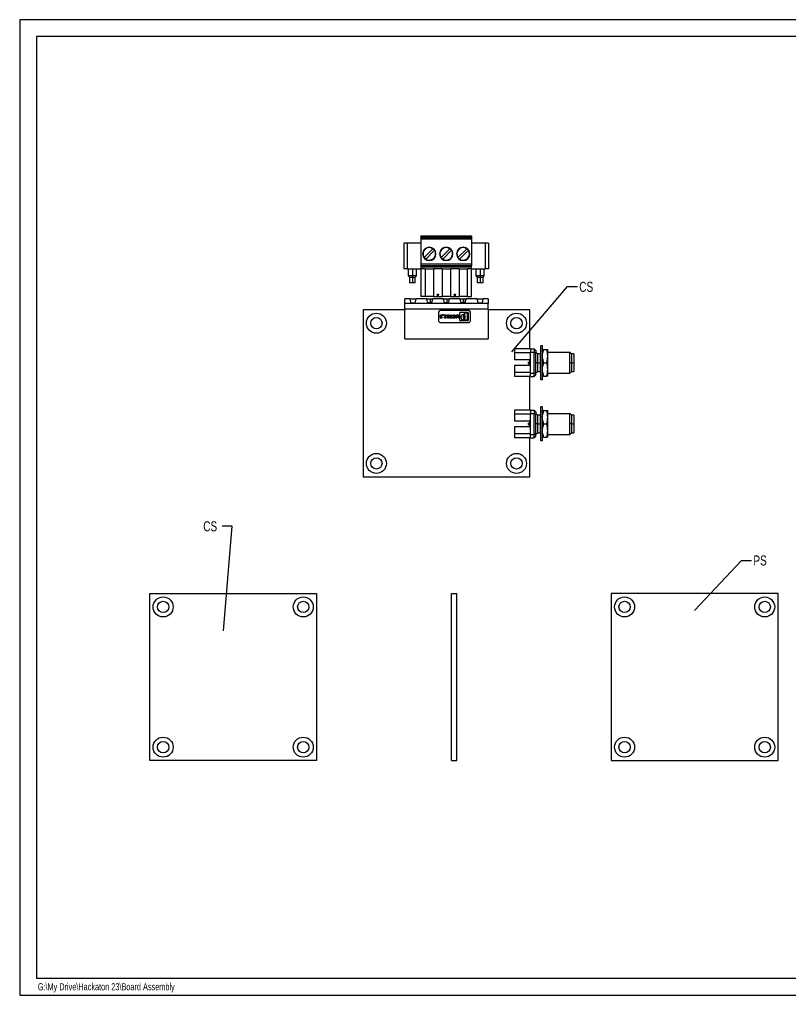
# Model space of a CAD drawing. Extents: x 4 to 417, y 0 to 295.
# Tile 1 of 2: x 4 to 234, y 0 to 295. Entities that reach past the tile are written whole.
import ezdxf

# ---------------------------------------------------------------- set-up
doc = ezdxf.new("R2010")
doc.units = 0
doc.layers.get('0').update_dxf_attribs({"linetype": 'CONTINUOUS'})
doc.layers.add('DIM', color=5, linetype='CONTINUOUS')
doc.layers.add('FRAME', color=7, linetype='CONTINUOUS')
doc.styles.add('SLDTEXTSTYLE0', font='TXT', dxfattribs={"width": 0.75})
doc.dimstyles.new('SLDDIMSTYLE0', dxfattribs={"dimtxt": 0.18, "dimasz": 1.016, "dimexe": 0, "dimexo": 0.0625, "dimgap": 0, "dimtad": 0, "dimtih": 1, "dimtoh": 1, "dimdec": 0, "dimrnd": 1e-09, "dimzin": 0, "dimtxsty": 'STANDARD', "dimblk1": 'DOT', "dimblk2": 'DOT', "dimsah": 1, "dimcen": 0.09, "dimazin": 3, "dimtfac": 1.016, "dimtdec": 0, "dimtofl": 0, "dimtmove": 0, "dimatfit": 3, "dimtolj": 1, "dimtzin": 0})

msp = doc.modelspace()

# ---------------------------------------------------------------- linework, layer by layer
at = {"color": 7, "linetype": 'CONTINUOUS'}
for p, q in [((120.153, 227.852), (119.153, 227.852)), ((119.153, 227.852), (119.153, 220.152)), ((120.153, 227.852), (120.153, 220.152)), ((124.233, 227.852), (120.153, 227.852)), ((124.233, 230.052), (139.473, 230.052)), ((124.233, 230.052), (124.233, 229.852)), ((124.233, 229.852), (139.473, 229.852)), ((124.233, 229.752), (124.233, 229.852)), ((124.233, 229.752), (139.473, 229.752)), ((124.233, 229.752), (124.233, 229.272)), ((139.473, 229.272), (124.233, 229.272)), ((124.233, 229.247), (124.233, 229.272)), ((124.233, 229.247), (124.233, 229.047)), ((124.233, 229.247), (139.473, 229.247)), ((139.473, 229.047), (124.233, 229.047)), ((124.233, 229.047), (124.233, 221.622)), ((139.473, 230.052), (139.473, 229.852)), ((139.473, 229.752), (139.473, 229.852)), ((139.473, 229.752), (139.473, 229.272)), ((139.473, 229.247), (139.473, 229.272)), ((139.473, 229.247), (139.473, 229.047)), ((139.473, 229.047), (139.473, 221.622)), ((143.553, 227.852), (139.473, 227.852)), ((143.553, 227.852), (143.553, 220.152)), ((144.553, 227.852), (143.553, 227.852)), ((144.553, 227.852), (144.553, 220.152)), ((127.84, 226.183), (125.211, 223.555)), ((125.706, 223.06), (128.335, 225.689)), ((130.291, 223.555), (132.92, 226.183)), ((130.786, 223.06), (133.415, 225.689)), ((135.371, 223.555), (138, 226.183)), ((138.495, 225.689), (135.866, 223.06)), ((124.233, 221.622), (139.473, 221.622)), ((124.233, 221.622), (124.233, 221.022)), ((139.473, 221.622), (139.473, 221.022)), ((120.153, 220.152), (119.153, 220.152)), ((120.153, 220.152), (124.233, 220.152)), ((120.443, 220.152), (120.443, 218.002)), ((121.693, 220.152), (121.693, 218.002)), ((122.943, 218.002), (122.943, 220.152)), ((139.473, 221.022), (124.233, 221.022)), ((124.233, 221.022), (124.233, 220.652)), ((139.473, 220.652), (124.233, 220.652)), ((124.233, 220.652), (124.233, 220.152)), ((125.518, 220.152), (124.233, 220.152)), ((124.233, 220.152), (124.233, 211.852)), ((125.518, 220.152), (128.028, 220.152)), ((125.518, 220.152), (125.518, 211.852)), ((130.598, 220.152), (128.028, 220.152)), ((128.028, 220.152), (128.028, 211.852)), ((130.598, 220.152), (133.108, 220.152)), ((130.598, 220.152), (130.598, 211.852)), ((135.678, 220.152), (133.108, 220.152)), ((133.108, 220.152), (133.108, 211.852)), ((135.678, 220.152), (138.188, 220.152)), ((135.678, 220.152), (135.678, 211.852)), ((139.473, 220.152), (138.188, 220.152)), ((138.188, 211.852), (138.188, 220.152)), ((139.473, 220.652), (139.473, 221.022)), ((139.473, 220.152), (139.473, 220.652)), ((139.473, 220.152), (143.553, 220.152)), ((139.473, 211.852), (139.473, 220.152)), ((140.763, 220.152), (140.763, 218.002)), ((142.013, 220.152), (142.013, 218.002)), ((143.263, 218.002), (143.263, 220.152)), ((144.553, 220.152), (143.553, 220.152)), ((120.443, 218.002), (120.818, 217.652)), ((121.693, 218.002), (120.443, 218.002)), ((120.818, 217.652), (120.818, 215.952)), ((120.818, 217.652), (121.693, 217.652)), ((121.693, 215.952), (120.818, 215.952)), ((122.943, 218.002), (121.693, 218.002)), ((121.693, 217.652), (121.693, 218.002)), ((121.693, 217.652), (122.568, 217.652)), ((121.693, 217.652), (121.693, 215.952)), ((122.568, 215.952), (121.693, 215.952)), ((122.568, 217.652), (122.943, 218.002)), ((122.568, 215.952), (122.568, 217.652)), ((140.763, 218.002), (141.138, 217.652)), ((142.013, 218.002), (140.763, 218.002)), ((141.138, 217.652), (141.138, 215.952)), ((141.138, 217.652), (142.013, 217.652)), ((142.013, 215.952), (141.138, 215.952)), ((143.263, 218.002), (142.013, 218.002)), ((142.013, 217.652), (142.013, 218.002)), ((142.013, 217.652), (142.888, 217.652)), ((142.013, 217.652), (142.013, 215.952)), ((142.888, 215.952), (142.013, 215.952)), ((142.888, 217.652), (143.263, 218.002)), ((142.888, 215.952), (142.888, 217.652)), ((129.313, 211.852), (129.112, 212.602)), ((129.112, 212.602), (129.514, 212.602)), ((129.514, 212.602), (129.313, 211.852)), ((134.393, 211.852), (134.192, 212.602)), ((134.192, 212.602), (134.594, 212.602)), ((134.594, 212.602), (134.393, 211.852)), ((119.443, 209.778), (119.443, 211.152)), ((120.933, 211.152), (119.443, 211.152)), ((144.388, 209.778), (119.443, 209.778)), ((119.443, 208.152), (119.443, 209.778)), ((120.933, 211.152), (121.278, 209.852)), ((120.933, 211.152), (122.783, 211.152)), ((122.438, 209.852), (121.278, 209.852)), ((122.783, 211.152), (122.438, 209.852)), ((125.993, 211.152), (122.783, 211.152)), ((125.518, 211.852), (124.233, 211.852)), ((128.028, 211.852), (125.518, 211.852)), ((126.338, 209.852), (125.993, 211.152)), ((125.993, 211.152), (127.032, 211.152)), ((126.29, 210.032), (127.022, 210.032)), ((126.338, 209.852), (127.498, 209.852)), ((126.641, 209.852), (126.668, 209.952)), ((126.668, 209.952), (127.168, 209.952)), ((127.032, 211.152), (127.022, 210.032)), ((127.022, 210.032), (127.546, 210.032)), ((127.032, 211.152), (127.843, 211.152)), ((127.168, 209.952), (127.195, 209.852)), ((127.498, 209.852), (127.843, 211.152)), ((130.993, 211.152), (127.843, 211.152)), ((128.028, 211.852), (129.313, 211.852)), ((129.313, 211.852), (130.598, 211.852)), ((133.108, 211.852), (130.598, 211.852)), ((131.338, 209.852), (130.993, 211.152)), ((130.993, 211.152), (132.032, 211.152)), ((131.29, 210.032), (132.022, 210.032)), ((131.338, 209.852), (132.498, 209.852)), ((131.641, 209.852), (131.668, 209.952)), ((131.668, 209.952), (132.168, 209.952)), ((132.032, 211.152), (132.022, 210.032)), ((132.022, 210.032), (132.546, 210.032)), ((132.032, 211.152), (132.843, 211.152)), ((132.168, 209.952), (132.195, 209.852)), ((132.498, 209.852), (132.843, 211.152)), ((135.993, 211.152), (132.843, 211.152)), ((133.108, 211.852), (134.393, 211.852)), ((134.393, 211.852), (135.678, 211.852)), ((138.188, 211.852), (135.678, 211.852)), ((136.338, 209.852), (135.993, 211.152)), ((135.993, 211.152), (136.915, 211.152)), ((136.29, 210.032), (136.817, 210.032)), ((136.338, 209.852), (137.493, 209.852)), ((136.641, 209.852), (136.668, 209.952)), ((136.668, 209.952), (137.168, 209.952)), ((136.817, 210.032), (136.915, 210.032)), ((136.817, 210.032), (136.817, 209.952)), ((136.915, 211.152), (136.915, 210.032)), ((136.915, 211.152), (137.027, 211.152)), ((136.915, 210.032), (137.017, 210.032)), ((136.915, 210.032), (136.915, 209.952)), ((137.027, 211.152), (137.017, 210.032)), ((137.017, 210.032), (137.541, 210.032)), ((137.027, 211.152), (137.838, 211.152)), ((137.168, 209.952), (137.195, 209.852)), ((137.493, 209.852), (137.838, 211.152)), ((141.048, 211.152), (137.838, 211.152)), ((138.188, 211.852), (139.473, 211.852)), ((141.048, 211.152), (141.393, 209.852)), ((141.048, 211.152), (142.898, 211.152)), ((142.553, 209.852), (141.393, 209.852)), ((142.898, 211.152), (142.553, 209.852)), ((144.388, 211.152), (142.898, 211.152)), ((144.388, 211.152), (144.388, 209.778)), ((144.388, 208.152), (144.388, 209.778)), ((106.915, 207.85), (106.915, 157.85)), ((119.443, 207.85), (106.915, 207.85)), ((119.443, 208.152), (144.388, 208.152)), ((119.443, 199.152), (119.443, 208.152)), ((129.578, 207.152), (129.578, 204.552)), ((138.578, 207.652), (130.078, 207.652)), ((130.862, 206.451), (130.883, 206.488)), ((130.883, 206.488), (130.907, 206.514)), ((130.907, 206.514), (130.94, 206.539)), ((130.94, 206.539), (130.975, 206.552)), ((130.975, 206.476), (130.952, 206.464)), ((130.975, 206.552), (130.975, 206.476)), ((135.922, 204.727), (135.922, 206.977)), ((136.097, 207.152), (138.291, 207.152)), ((137.335, 206.733), (137.335, 206.118)), ((138.053, 206.863), (137.465, 206.863)), ((138.183, 204.971), (138.183, 206.733)), ((138.466, 206.977), (138.466, 204.727)), ((139.078, 204.552), (139.078, 207.152)), ((144.388, 208.152), (144.388, 199.152)), ((156.915, 207.85), (144.388, 207.85)), ((156.915, 196.2), (156.915, 207.85)), ((130.004, 206.076), (130.026, 206.152)), ((130.004, 205.977), (130.004, 206.076)), ((130.027, 205.902), (130.004, 205.977)), ((130.026, 206.152), (130.049, 206.202)), ((130.049, 205.852), (130.027, 205.902)), ((130.038, 205.477), (130.409, 205.477)), ((130.038, 205.352), (130.038, 205.477)), ((130.499, 205.352), (130.038, 205.352)), ((130.049, 206.202), (130.082, 206.251)), ((130.082, 205.802), (130.049, 205.852)), ((130.078, 204.052), (138.578, 204.052)), ((130.082, 206.251), (130.116, 206.289)), ((130.15, 205.726), (130.082, 205.802)), ((130.116, 206.289), (130.151, 206.314)), ((130.139, 206.127), (130.116, 206.064)), ((130.116, 206.064), (130.116, 205.964)), ((130.116, 205.964), (130.139, 205.902)), ((130.161, 206.164), (130.139, 206.127)), ((130.139, 205.902), (130.161, 205.864)), ((130.206, 205.702), (130.15, 205.726)), ((130.151, 206.314), (130.206, 206.339)), ((130.206, 206.202), (130.161, 206.164)), ((130.161, 205.864), (130.206, 205.827)), ((130.206, 206.339), (130.262, 206.352)), ((130.263, 206.227), (130.206, 206.202)), ((130.206, 205.827), (130.262, 205.801)), ((130.262, 205.689), (130.206, 205.702)), ((130.262, 206.352), (130.319, 206.352)), ((130.262, 205.801), (130.319, 205.801)), ((130.32, 205.689), (130.262, 205.689)), ((130.319, 206.227), (130.263, 206.227)), ((130.319, 206.352), (130.375, 206.339)), ((130.376, 206.201), (130.319, 206.227)), ((130.319, 205.801), (130.387, 205.827)), ((130.387, 205.714), (130.32, 205.689)), ((130.375, 206.339), (130.431, 206.314)), ((130.42, 206.164), (130.376, 206.201)), ((130.387, 205.827), (130.432, 205.864)), ((130.443, 205.752), (130.387, 205.714)), ((130.409, 205.477), (130.443, 205.752)), ((130.442, 206.127), (130.42, 206.164)), ((130.431, 206.314), (130.465, 206.289)), ((130.432, 205.864), (130.453, 205.902)), ((130.465, 206.064), (130.442, 206.127)), ((130.453, 205.902), (130.566, 205.902)), ((130.465, 206.289), (130.499, 206.252)), ((130.577, 206.076), (130.465, 206.064)), ((130.499, 206.252), (130.532, 206.202)), ((130.566, 205.902), (130.499, 205.352)), ((130.532, 206.202), (130.555, 206.151)), ((130.555, 206.151), (130.577, 206.076)), ((130.84, 206.389), (130.851, 206.426)), ((130.84, 206.202), (130.84, 206.389)), ((130.975, 206.202), (130.84, 206.202)), ((130.851, 206.426), (130.862, 206.451)), ((130.929, 206.426), (130.918, 206.389)), ((130.918, 206.389), (130.918, 206.352)), ((130.918, 206.352), (130.975, 206.352)), ((130.952, 206.464), (130.929, 206.426)), ((130.975, 206.352), (130.975, 206.202)), ((131.221, 206.352), (131.817, 206.352)), ((131.221, 206.226), (131.221, 206.352)), ((131.66, 206.226), (131.221, 206.226)), ((131.255, 205.64), (131.267, 205.703)), ((131.255, 205.589), (131.255, 205.64)), ((131.266, 205.528), (131.255, 205.589)), ((131.311, 205.452), (131.266, 205.528)), ((131.267, 205.703), (131.312, 205.777)), ((131.357, 205.402), (131.311, 205.452)), ((131.312, 205.777), (131.334, 205.802)), ((131.334, 205.802), (131.502, 205.964)), ((131.423, 205.364), (131.357, 205.402)), ((131.39, 205.677), (131.378, 205.638)), ((131.378, 205.638), (131.378, 205.591)), ((131.378, 205.591), (131.39, 205.551)), ((131.412, 205.714), (131.39, 205.677)), ((131.39, 205.551), (131.412, 205.514)), ((131.559, 205.877), (131.412, 205.714)), ((131.412, 205.514), (131.446, 205.489)), ((131.479, 205.352), (131.423, 205.364)), ((131.446, 205.489), (131.491, 205.477)), ((131.547, 205.352), (131.479, 205.352)), ((131.491, 205.477), (131.536, 205.476)), ((131.502, 205.964), (131.544, 206.017)), ((131.536, 205.476), (131.581, 205.489)), ((131.544, 206.017), (131.58, 206.063)), ((131.603, 205.364), (131.547, 205.352)), ((131.626, 205.939), (131.559, 205.877)), ((131.58, 206.063), (131.638, 206.152)), ((131.581, 205.489), (131.616, 205.515)), ((131.672, 205.402), (131.603, 205.364)), ((131.616, 205.515), (131.638, 205.552)), ((131.692, 206.025), (131.626, 205.939)), ((131.638, 206.152), (131.66, 206.226)), ((131.638, 205.552), (131.649, 205.588)), ((131.649, 205.639), (131.772, 205.639)), ((131.649, 205.588), (131.649, 205.639)), ((131.716, 205.452), (131.672, 205.402)), ((131.75, 206.101), (131.692, 206.025)), ((131.761, 205.527), (131.716, 205.452)), ((131.795, 206.189), (131.75, 206.101)), ((131.772, 205.589), (131.761, 205.527)), ((131.772, 205.639), (131.772, 205.589)), ((131.817, 206.275), (131.795, 206.189)), ((131.817, 206.352), (131.817, 206.275)), ((132.079, 206.077), (132.102, 206.164)), ((132.079, 206.014), (132.079, 206.077)), ((132.102, 205.926), (132.079, 206.014)), ((132.102, 206.164), (132.137, 206.227)), ((132.147, 205.85), (132.102, 205.926)), ((132.124, 205.638), (132.136, 205.702)), ((132.124, 205.59), (132.124, 205.638)), ((132.135, 205.528), (132.124, 205.59)), ((132.18, 205.452), (132.135, 205.528)), ((132.136, 205.702), (132.181, 205.777)), ((132.137, 206.227), (132.193, 206.289)), ((132.203, 205.802), (132.147, 205.85)), ((132.225, 205.401), (132.18, 205.452)), ((132.181, 205.777), (132.203, 205.802)), ((132.193, 206.289), (132.26, 206.328)), ((132.226, 206.114), (132.214, 206.064)), ((132.214, 206.064), (132.214, 206.014)), ((132.214, 206.014), (132.226, 205.964)), ((132.293, 205.364), (132.225, 205.401)), ((132.26, 206.165), (132.226, 206.114)), ((132.226, 205.964), (132.259, 205.914)), ((132.26, 205.678), (132.248, 205.639)), ((132.248, 205.639), (132.248, 205.589)), ((132.248, 205.589), (132.259, 205.551)), ((132.259, 205.914), (132.305, 205.876)), ((132.259, 205.551), (132.28, 205.516)), ((132.26, 206.328), (132.347, 206.352)), ((132.305, 206.202), (132.26, 206.165)), ((132.283, 205.715), (132.26, 205.678)), ((132.28, 205.516), (132.315, 205.489)), ((132.316, 205.739), (132.283, 205.715)), ((132.349, 205.352), (132.293, 205.364)), ((132.361, 206.214), (132.305, 206.202)), ((132.305, 205.876), (132.36, 205.864)), ((132.315, 205.489), (132.362, 205.477)), ((132.361, 205.752), (132.316, 205.739)), ((132.347, 206.352), (132.777, 206.352)), ((132.777, 205.352), (132.349, 205.352)), ((132.36, 205.864), (132.653, 205.864)), ((132.653, 206.214), (132.361, 206.214)), ((132.653, 205.752), (132.361, 205.752)), ((132.362, 205.477), (132.653, 205.477)), ((132.653, 205.864), (132.653, 206.214)), ((132.653, 205.477), (132.653, 205.752)), ((132.777, 206.352), (132.777, 205.352)), ((132.958, 205.476), (133.239, 205.476)), ((132.958, 205.352), (132.958, 205.476)), ((133.644, 205.352), (132.958, 205.352)), ((133.239, 206.352), (133.363, 206.352)), ((133.239, 205.476), (133.239, 206.352)), ((133.363, 206.352), (133.363, 205.476)), ((133.363, 205.476), (133.644, 205.476)), ((133.644, 205.476), (133.644, 205.352)), ((133.761, 206.051), (133.773, 206.127)), ((133.772, 205.989), (133.761, 206.051)), ((133.795, 205.952), (133.772, 205.989)), ((133.773, 206.127), (133.795, 206.189)), ((133.784, 205.627), (133.896, 205.627)), ((133.806, 205.54), (133.784, 205.627)), ((133.795, 206.189), (133.828, 206.238)), ((133.829, 205.927), (133.795, 205.952)), ((133.84, 205.476), (133.806, 205.54)), ((133.828, 206.238), (133.885, 206.289)), ((133.885, 205.902), (133.829, 205.927)), ((133.907, 205.414), (133.84, 205.476)), ((133.874, 206.114), (133.863, 206.076)), ((133.863, 206.076), (133.874, 206.027)), ((133.907, 206.164), (133.874, 206.114)), ((133.874, 206.027), (133.896, 206.001)), ((133.885, 206.289), (133.964, 206.326)), ((134.021, 205.852), (133.885, 205.902)), ((133.896, 206.001), (133.955, 205.977)), ((133.896, 205.627), (133.919, 205.564)), ((133.952, 206.189), (133.907, 206.164)), ((133.964, 205.389), (133.907, 205.414)), ((133.919, 205.564), (133.975, 205.514)), ((134.02, 206.214), (133.952, 206.189)), ((133.955, 205.977), (134.245, 205.889)), ((133.964, 206.326), (134.053, 206.352)), ((134.043, 205.364), (133.964, 205.389)), ((133.975, 205.514), (134.043, 205.489)), ((134.11, 206.227), (134.02, 206.214)), ((134.286, 205.766), (134.021, 205.852)), ((134.043, 205.489), (134.11, 205.477)), ((134.11, 205.352), (134.043, 205.364)), ((134.053, 206.352), (134.155, 206.352)), ((134.166, 206.227), (134.11, 206.227)), ((134.11, 205.477), (134.166, 205.477)), ((134.178, 205.352), (134.11, 205.352)), ((134.155, 206.352), (134.211, 206.339)), ((134.233, 206.214), (134.166, 206.227)), ((134.166, 205.477), (134.234, 205.489)), ((134.243, 205.364), (134.178, 205.352)), ((134.211, 206.339), (134.301, 206.314)), ((134.281, 206.201), (134.233, 206.214)), ((134.234, 205.489), (134.302, 205.514)), ((134.313, 205.389), (134.243, 205.364)), ((134.245, 205.889), (134.358, 205.839)), ((134.324, 206.177), (134.281, 206.201)), ((134.369, 205.714), (134.286, 205.766)), ((134.301, 206.314), (134.357, 206.29)), ((134.302, 205.514), (134.335, 205.539)), ((134.358, 205.414), (134.313, 205.389)), ((134.369, 206.127), (134.324, 206.177)), ((134.335, 205.539), (134.38, 205.589)), ((134.357, 206.29), (134.414, 206.239)), ((134.358, 205.839), (134.406, 205.803)), ((134.425, 205.476), (134.358, 205.414)), ((134.391, 206.064), (134.369, 206.127)), ((134.391, 205.664), (134.369, 205.714)), ((134.38, 205.589), (134.391, 205.639)), ((134.402, 205.977), (134.391, 206.064)), ((134.391, 205.639), (134.391, 205.664)), ((134.515, 205.977), (134.402, 205.977)), ((134.406, 205.803), (134.459, 205.764)), ((134.414, 206.239), (134.47, 206.153)), ((134.469, 205.538), (134.425, 205.476)), ((134.459, 205.764), (134.492, 205.702)), ((134.492, 205.575), (134.469, 205.538)), ((134.47, 206.153), (134.504, 206.064)), ((134.492, 205.702), (134.504, 205.639)), ((134.503, 205.612), (134.492, 205.575)), ((134.504, 205.639), (134.503, 205.612)), ((134.504, 206.064), (134.515, 205.977)), ((134.789, 206.352), (134.901, 206.352)), ((134.789, 205.352), (134.789, 206.352)), ((134.946, 205.352), (134.789, 205.352)), ((134.901, 206.352), (134.901, 205.576)), ((134.901, 205.576), (135.169, 206.352)), ((135.227, 206.152), (134.946, 205.352)), ((135.169, 206.352), (135.285, 206.352)), ((135.509, 205.352), (135.227, 206.152)), ((135.285, 206.352), (135.553, 205.576)), ((135.666, 205.352), (135.509, 205.352)), ((135.553, 206.352), (135.666, 206.352)), ((135.553, 205.576), (135.553, 206.352)), ((135.666, 206.352), (135.666, 205.352)), ((138.291, 204.552), (136.097, 204.552)), ((137.147, 206.118), (137.147, 206.348)), ((137.147, 204.971), (137.147, 205.21)), ((137.335, 205.21), (137.335, 204.97)), ((137.465, 204.841), (138.053, 204.841)), ((119.443, 199.152), (144.388, 199.152)), ((152.315, 196.2), (152.315, 194.984)), ((157.115, 196.2), (152.315, 196.2)), ((157.115, 194.984), (152.315, 194.984)), ((152.315, 194.984), (152.315, 192.875)), ((157.115, 196.2), (158.215, 196.2)), ((157.115, 196.2), (157.115, 195.2)), ((157.115, 195.2), (158.215, 195.2)), ((157.115, 188.85), (157.115, 195.2)), ((158.215, 196.2), (158.215, 195.2)), ((158.215, 196.2), (158.715, 195.7)), ((158.215, 188.85), (158.215, 195.2)), ((158.215, 195.2), (158.715, 194.992)), ((158.715, 195.7), (158.715, 194.992)), ((159.225, 194.69), (158.715, 195.2)), ((158.715, 189.057), (158.715, 194.992)), ((159.975, 194.69), (159.225, 194.69)), ((159.225, 194.69), (159.225, 192.025)), ((160.215, 194.929), (159.975, 194.69)), ((159.975, 194.69), (159.975, 192.025)), ((160.215, 186.925), (160.215, 197.125)), ((160.715, 197.125), (160.215, 197.125)), ((160.215, 195.788), (160.215, 195.683)), ((160.715, 186.925), (160.715, 197.125)), ((161.023, 196.025), (160.715, 194.749)), ((160.715, 196.025), (161.023, 196.025)), ((161.023, 196.025), (161.908, 196.025)), ((161.908, 196.025), (162.265, 196.025)), ((162.265, 194.025), (162.265, 196.025)), ((162.265, 195.2), (168.905, 195.2)), ((169.415, 194.69), (168.905, 195.2)), ((168.905, 192.025), (168.905, 195.2)), ((170.115, 194.69), (169.415, 194.69)), ((169.415, 194.69), (169.415, 192.025)), ((170.115, 194.69), (170.115, 192.025)), ((157.115, 192.875), (152.315, 192.875)), ((156.365, 192.215), (157.115, 192.215)), ((156.365, 192.215), (156.365, 191.835)), ((156.365, 191.835), (157.115, 191.835)), ((156.915, 192.215), (156.915, 192.875)), ((156.915, 191.175), (156.915, 191.835)), ((159.225, 192.025), (158.715, 192.025)), ((159.225, 192.025), (159.225, 189.36)), ((159.225, 192.025), (159.975, 192.025)), ((159.975, 192.025), (159.975, 189.36)), ((159.975, 192.025), (160.215, 192.025)), ((160.215, 194.352), (160.215, 194.254)), ((160.715, 193.3), (161.023, 192.025)), ((161.023, 192.025), (160.715, 190.749)), ((160.715, 192.025), (161.023, 192.025)), ((161.023, 192.025), (161.908, 192.025)), ((162.265, 192.025), (161.908, 192.025)), ((162.265, 192.025), (162.265, 194.025)), ((162.265, 190.025), (162.265, 192.025)), ((168.905, 188.85), (168.905, 192.025)), ((169.415, 192.025), (168.905, 192.025)), ((169.415, 192.025), (169.415, 189.36)), ((169.415, 192.025), (170.115, 192.025)), ((170.115, 192.025), (170.115, 189.36)), ((157.115, 191.175), (152.315, 191.175)), ((152.315, 191.175), (152.315, 189.065)), ((152.315, 189.065), (152.315, 187.85)), ((157.115, 189.065), (152.315, 189.065)), ((157.115, 188.85), (158.215, 188.85)), ((157.115, 187.85), (157.115, 188.85)), ((158.215, 188.85), (158.715, 189.057)), ((158.215, 187.85), (158.215, 188.85)), ((158.715, 188.85), (159.225, 189.36)), ((158.715, 188.35), (158.715, 189.057)), ((159.225, 189.36), (159.975, 189.36)), ((159.975, 189.36), (160.215, 189.12)), ((160.715, 189.3), (161.023, 188.025)), ((162.265, 188.025), (162.265, 190.025)), ((162.265, 188.85), (168.905, 188.85)), ((168.905, 188.85), (169.415, 189.36)), ((169.415, 189.36), (170.115, 189.36)), ((157.115, 187.85), (152.315, 187.85)), ((156.915, 177.85), (156.915, 187.85)), ((157.115, 187.85), (158.215, 187.85)), ((158.215, 187.85), (158.715, 188.35)), ((160.715, 186.925), (160.215, 186.925)), ((161.023, 188.025), (160.715, 188.025)), ((161.023, 188.025), (161.908, 188.025)), ((162.265, 188.025), (161.908, 188.025)), ((152.315, 177.85), (152.315, 176.634)), ((157.115, 177.85), (152.315, 177.85)), ((157.115, 177.85), (158.215, 177.85)), ((157.115, 177.85), (157.115, 176.85)), ((158.215, 177.85), (158.215, 176.85)), ((158.215, 177.85), (158.715, 177.35)), ((158.715, 177.35), (158.715, 176.642)), ((160.215, 168.575), (160.215, 178.775)), ((160.715, 178.775), (160.215, 178.775)), ((160.215, 177.438), (160.215, 177.333)), ((160.715, 168.575), (160.715, 178.775)), ((161.023, 177.675), (160.715, 176.399)), ((160.715, 177.675), (161.023, 177.675)), ((161.023, 177.675), (161.908, 177.675)), ((161.908, 177.675), (162.265, 177.675)), ((162.265, 175.675), (162.265, 177.675)), ((157.115, 176.634), (152.315, 176.634)), ((152.315, 176.634), (152.315, 174.525)), ((157.115, 174.525), (152.315, 174.525)), ((156.915, 173.865), (156.915, 174.525)), ((157.115, 176.85), (158.215, 176.85)), ((157.115, 170.5), (157.115, 176.85)), ((158.215, 170.5), (158.215, 176.85)), ((158.215, 176.85), (158.715, 176.642)), ((159.225, 176.34), (158.715, 176.85)), ((158.715, 170.707), (158.715, 176.642)), ((159.975, 176.34), (159.225, 176.34)), ((159.225, 176.34), (159.225, 173.675)), ((160.215, 176.579), (159.975, 176.34)), ((159.975, 176.34), (159.975, 173.675)), ((160.215, 176.002), (160.215, 175.904)), ((160.715, 174.95), (161.023, 173.675)), ((162.265, 176.85), (168.905, 176.85)), ((162.265, 173.675), (162.265, 175.675)), ((169.415, 176.34), (168.905, 176.85)), ((168.905, 173.675), (168.905, 176.85)), ((170.115, 176.34), (169.415, 176.34)), ((169.415, 176.34), (169.415, 173.675)), ((170.115, 176.34), (170.115, 173.675)), ((157.115, 172.825), (152.315, 172.825)), ((152.315, 172.825), (152.315, 170.715)), ((156.365, 173.865), (157.115, 173.865)), ((156.365, 173.865), (156.365, 173.485)), ((156.365, 173.485), (157.115, 173.485)), ((156.915, 172.825), (156.915, 173.485)), ((159.225, 173.675), (158.715, 173.675)), ((159.225, 173.675), (159.225, 171.01)), ((159.225, 173.675), (159.975, 173.675)), ((159.975, 173.675), (159.975, 171.01)), ((159.975, 173.675), (160.215, 173.675)), ((161.023, 173.675), (160.715, 172.399)), ((160.715, 173.675), (161.023, 173.675)), ((161.023, 173.675), (161.908, 173.675)), ((162.265, 173.675), (161.908, 173.675)), ((162.265, 171.675), (162.265, 173.675)), ((162.265, 169.675), (162.265, 171.675)), ((168.905, 170.5), (168.905, 173.675)), ((169.415, 173.675), (168.905, 173.675)), ((169.415, 173.675), (169.415, 171.01)), ((169.415, 173.675), (170.115, 173.675)), ((170.115, 173.675), (170.115, 171.01)), ((152.315, 170.715), (152.315, 169.5)), ((157.115, 170.715), (152.315, 170.715)), ((157.115, 169.5), (152.315, 169.5)), ((156.915, 157.85), (156.915, 169.5)), ((157.115, 170.5), (158.215, 170.5)), ((157.115, 169.5), (157.115, 170.5)), ((157.115, 169.5), (158.215, 169.5)), ((158.215, 170.5), (158.715, 170.707)), ((158.215, 169.5), (158.215, 170.5)), ((158.215, 169.5), (158.715, 170)), ((158.715, 170.5), (159.225, 171.01)), ((158.715, 170), (158.715, 170.707)), ((159.225, 171.01), (159.975, 171.01)), ((159.975, 171.01), (160.215, 170.77)), ((160.715, 168.575), (160.215, 168.575)), ((160.715, 170.95), (161.023, 169.675)), ((161.023, 169.675), (160.715, 169.675)), ((161.023, 169.675), (161.908, 169.675)), ((162.265, 169.675), (161.908, 169.675)), ((162.265, 170.5), (168.905, 170.5)), ((168.905, 170.5), (169.415, 171.01)), ((169.415, 171.01), (170.115, 171.01)), ((106.915, 157.85), (156.915, 157.85)), ((42.98, 122.862), (92.98, 122.862)), ((42.98, 72.862), (42.98, 122.862)), ((92.98, 122.862), (92.98, 72.862)), ((133.465, 72.862), (133.465, 122.862)), ((133.465, 122.862), (135.065, 122.862)), ((135.065, 72.862), (135.065, 122.862)), ((231.317, 122.862), (181.317, 122.862)), ((181.317, 122.862), (181.317, 72.862)), ((231.317, 72.862), (231.317, 122.862)), ((92.98, 72.862), (42.98, 72.862)), ((133.465, 72.862), (135.065, 72.862)), ((181.317, 72.862), (231.317, 72.862))]:
    msp.add_line(p, q, dxfattribs=at)
at = {"color": 7, "linetype": 'CONTINUOUS', "flags": 128}
for points in [[(162.265, 192.025), (162.265, 192.644), (162.265, 193.24), (162.265, 193.788), (162.265, 194.27), (162.265, 194.664), (162.265, 194.958), (162.265, 195.139), (162.265, 195.2)], [(162.265, 188.85), (162.265, 188.911), (162.265, 189.091), (162.265, 189.385), (162.265, 189.779), (162.265, 190.261), (162.265, 190.809), (162.265, 191.405), (162.265, 192.025)], [(162.265, 173.675), (162.265, 174.294), (162.265, 174.89), (162.265, 175.438), (162.265, 175.92), (162.265, 176.314), (162.265, 176.608), (162.265, 176.789), (162.265, 176.85)], [(162.265, 170.5), (162.265, 170.561), (162.265, 170.741), (162.265, 171.035), (162.265, 171.429), (162.265, 171.911), (162.265, 172.459), (162.265, 173.055), (162.265, 173.675)]]:
    msp.add_lwpolyline(points, dxfattribs=at)
at = {"color": 7, "linetype": 'CONTINUOUS'}
for centre, radius in [((110.915, 203.85), 3), ((152.915, 203.85), 3), ((110.915, 203.85), 1.7), ((152.915, 203.85), 1.7), ((110.915, 161.85), 3), ((110.915, 161.85), 1.7), ((152.915, 161.85), 3), ((152.915, 161.85), 1.7), ((46.98, 118.862), 3), ((88.98, 118.862), 3), ((185.317, 118.862), 3), ((227.317, 118.862), 3), ((46.98, 118.862), 1.7), ((88.98, 118.862), 1.7), ((185.317, 118.862), 1.7), ((227.317, 118.862), 1.7), ((46.98, 76.862), 3), ((88.98, 76.862), 3), ((185.317, 76.862), 3), ((227.317, 76.862), 3), ((46.98, 76.862), 1.7), ((88.98, 76.862), 1.7), ((185.317, 76.862), 1.7), ((227.317, 76.862), 1.7)]:
    msp.add_circle(centre, radius, dxfattribs=at)
for centre, radius, start, end in [((126.773, 224.622), 2, 90, 270), ((126.773, 224.622), 1.891, 135, 214.33655), ((126.773, 224.622), 1.891, 55.66345, 135), ((126.773, 224.622), 2, 270, 90), ((126.773, 224.622), 1.891, 34.33655, 55.66345), ((126.773, 224.622), 1.891, 315, 34.33655), ((131.853, 224.622), 2, 90, 270), ((131.853, 224.622), 1.891, 135, 214.33655), ((131.853, 224.622), 1.891, 55.66345, 135), ((131.853, 224.622), 2, 270, 90), ((131.853, 224.622), 1.891, 34.33655, 55.66345), ((131.853, 224.622), 1.891, 315, 34.33655), ((136.933, 224.622), 2, 90, 270), ((136.933, 224.622), 1.891, 135, 214.33655), ((136.933, 224.622), 1.891, 55.66345, 135), ((136.933, 224.622), 2, 270, 90), ((136.933, 224.622), 1.891, 34.33655, 55.66345), ((136.933, 224.622), 1.891, 315, 34.33655), ((126.773, 224.622), 1.891, 214.33655, 235.66345), ((126.773, 224.622), 1.891, 235.66345, 315), ((131.853, 224.622), 1.891, 214.33655, 235.66345), ((131.853, 224.622), 1.891, 235.66345, 315), ((136.933, 224.622), 1.891, 214.33655, 235.66345), ((136.933, 224.622), 1.891, 235.66345, 315), ((130.078, 207.152), 0.5, 90.36347, 180), ((130.078, 207.152), 0.5, 90, 90.36347), ((136.097, 206.977), 0.175, 90.36347, 180), ((136.097, 206.977), 0.175, 90, 90.36347), ((137.024, 205.659), 0.818, 93.87255, 269.45503), ((137.024, 205.659), 0.818, 90.57255, 93.87255), ((137.017, 206.347), 0.13, 0.17364, 90.57255), ((137.465, 206.733), 0.13, 90.18174, 180), ((138.053, 206.733), 0.13, 0.18174, 90), ((138.291, 206.977), 0.175, 0.36347, 90), ((138.291, 206.977), 0.175, 0, 0.36347), ((138.578, 207.152), 0.5, 89.63653, 90), ((138.578, 207.152), 0.5, 0, 89.63653), ((130.078, 204.552), 0.5, 180, 180.36347), ((130.078, 204.552), 0.5, 180.36347, 270), ((136.097, 204.727), 0.175, 180, 180.36347), ((136.097, 204.727), 0.175, 180.36347, 270), ((137.241, 205.664), 0.376, 116.27583, 243.72417), ((137.017, 204.971), 0.13, 269.60109, 0), ((137.241, 205.664), 0.19, 0, 177.351), ((137.241, 205.664), 0.19, 177.351, 180), ((137.241, 205.664), 0.19, 180, 183.3), ((137.241, 205.664), 0.19, 183.3, 0), ((137.017, 206.118), 0.13, 296.27583, 297.46281), ((137.017, 205.21), 0.13, 1.18698, 63.72417), ((137.017, 206.118), 0.13, 297.46281, 0), ((137.017, 205.21), 0.13, 0, 1.18698), ((137.465, 206.118), 0.13, 180, 181.18698), ((137.465, 206.118), 0.13, 181.18698, 243.72417), ((137.465, 205.21), 0.13, 117.46281, 180), ((137.465, 204.971), 0.13, 180.18174, 270), ((137.465, 205.21), 0.13, 116.27583, 117.46281), ((137.241, 205.664), 0.376, 296.27583, 63.72417), ((138.053, 204.971), 0.13, 270.18174, 360), ((138.291, 204.727), 0.175, 270, 270.36347), ((138.291, 204.727), 0.175, 270.36347, 0), ((138.578, 204.552), 0.5, 270, 359.63653), ((138.578, 204.552), 0.5, 359.63653, 0), ((156.023, 193.941), 6.243, 0.763, 19.49317), ((156.023, 194.108), 6.243, 340.50696, 359.23689), ((156.023, 189.941), 6.243, 0.763, 19.49317), ((156.023, 190.108), 6.243, 340.50696, 359.23689), ((156.023, 175.591), 6.243, 0.763, 19.49317), ((156.023, 175.758), 6.243, 340.50696, 359.23689), ((156.023, 171.591), 6.243, 0.763, 19.49317), ((156.023, 171.758), 6.243, 340.50696, 359.23689)]:
    msp.add_arc(centre, radius, start, end, dxfattribs=at)
at = {"layer": 'FRAME', "color": 7}
for p, q in [((417.434, 294.776), (3.976, 294.776)), ((3.976, 294.776), (3.976, 2.612)), ((3.976, 2.612), (417.434, 2.612))]:
    msp.add_line(p, q, dxfattribs=at)
at = {"layer": 'FRAME'}
for p, q in [((8.976, 289.776), (8.976, 7.612)), ((412.434, 289.776), (8.976, 289.776)), ((8.976, 7.612), (412.434, 7.612))]:
    msp.add_line(p, q, dxfattribs=at)

# ---------------------------------------------------------------- texts
at = {"layer": 'DIM', "attachment_point": 1, "style": 'SLDTEXTSTYLE0'}
for s, insert, char_height in [('CS', (171.732, 216.257), 3), ('CS', (59.01, 144.524), 3), ('PS', (223.93, 134.277), 3), ('G:\\\\My Drive\\\\Hackaton 23\\\\Board Assembly', (9.394, 6.148), 2.11667)]:
    msp.add_mtext(s, dxfattribs=dict(at, insert=insert, char_height=char_height))

# ---------------------------------------------------------------- leaders
at = {"layer": 'DIM'}
for points in [[(151.558, 195.254), (168.223, 214.824), (171.223, 214.824)], [(65.095, 111.673), (67.674, 143.048), (64.674, 143.048)], [(206.317, 117.758), (220.337, 132.795), (223.337, 132.795)]]:
    msp.add_leader(points, dimstyle='SLDDIMSTYLE0', dxfattribs=at)

doc.saveas('drawing.dxf')
